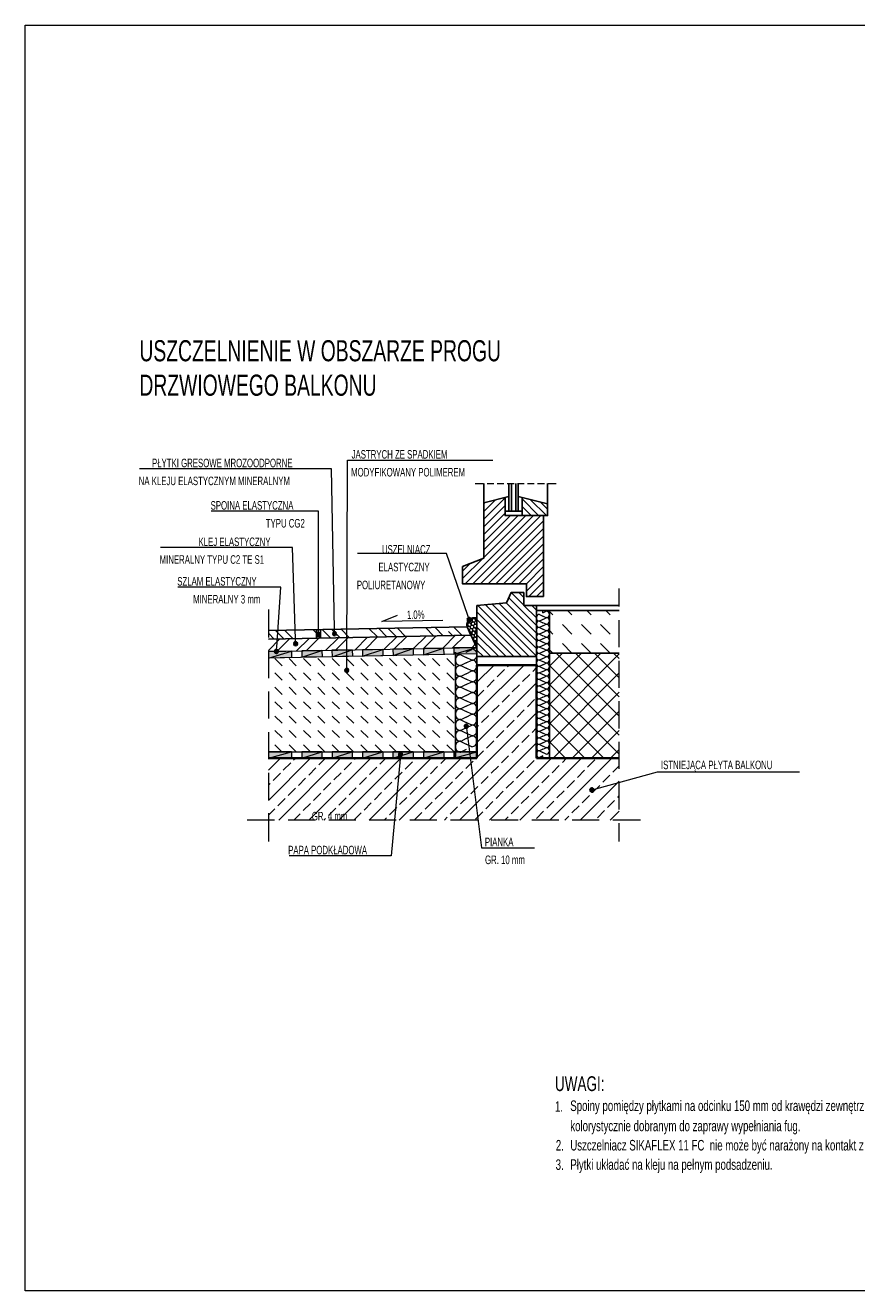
# Model space of a CAD drawing. Header units: millimetres. Extents: x 6874 to 479855, y -393105 to -20937.
# Tile 34 of 42: x 437855 to 457377, y -259076 to -229376. Entities that reach past the tile are written whole.
import ezdxf

# ---------------------------------------------------------------- set-up
doc = ezdxf.new("R2010")
doc.units = ezdxf.units.MM
doc.header["$MEASUREMENT"] = 0
for name, color, linetype, lineweight in [('Nowe_2D - Ogólne_Nr_pióra__75', 6, 'Continuous', 20), ('Nowe_Rysunki i obrazki_Nr_pióra__1', 7, 'Continuous', 13), ('Nowe_Rysunki i obrazki_Nr_pióra__141', 7, 'Continuous', 20), ('Nowe_Rysunki i obrazki_Nr_pióra__41', 7, 'Continuous', 25), ('Nowe_Rysunki i obrazki_Nr_pióra__7', 7, 'Continuous', 35)]:
    doc.layers.add(name, color=color, linetype=linetype, lineweight=lineweight)
doc.styles.add('STYL_AUTOMATYCZNY_2', font='txt', dxfattribs={"width": 0.799805})

msp = doc.modelspace()

# ---------------------------------------------------------------- hatches: boundary and pattern name
at = {"layer": 'Nowe_Rysunki i obrazki_Nr_pióra__1', "linetype": 'Continuous', "lineweight": 0, "true_color": 0x000000}
for points in [[(448244, -243291), (448231, -243316), (448278, -243325)], [(448278, -243325), (448231, -243316), (448231, -243342)], [(448231, -243342), (448248, -243363), (448278, -243325)], [(448265, -243278), (448244, -243291), (448278, -243325)], [(448248, -243363), (448269, -243376), (448278, -243325)], [(448278, -243325), (448290, -243278), (448265, -243278)], [(448278, -243325), (448269, -243376), (448295, -243371)], [(448312, -243287), (448290, -243278), (448278, -243325)], [(448328, -243308), (448312, -243287), (448278, -243325)], [(448278, -243325), (448328, -243333), (448328, -243308)], [(448316, -243359), (448328, -243333), (448278, -243325)], [(448295, -243371), (448316, -243359), (448278, -243325)], [(444743, -243680), (444696, -243655), (444692, -243680)], [(444692, -243680), (444696, -243706), (444743, -243680)], [(444717, -243634), (444696, -243655), (444743, -243680)], [(444696, -243706), (444717, -243723), (444743, -243680)], [(444743, -243630), (444717, -243634), (444743, -243680)], [(444743, -243680), (444717, -243723), (444743, -243727)], [(444743, -243680), (444768, -243634), (444743, -243630)], [(444785, -243655), (444768, -243634), (444743, -243680)], [(444789, -243680), (444785, -243655), (444743, -243680)], [(444743, -243727), (444768, -243723), (444743, -243680)], [(444743, -243680), (444785, -243706), (444789, -243680)], [(444768, -243723), (444785, -243706), (444743, -243680)], [(445115, -243655), (445073, -243630), (445065, -243655)], [(445065, -243655), (445073, -243680), (445115, -243655)], [(445090, -243609), (445073, -243630), (445115, -243655)], [(445073, -243680), (445090, -243697), (445115, -243655)], [(445115, -243604), (445090, -243609), (445115, -243655)], [(445115, -243655), (445090, -243697), (445115, -243702)], [(445115, -243655), (445141, -243609), (445115, -243604)], [(445158, -243625), (445141, -243609), (445115, -243655)], [(445166, -243651), (445158, -243625), (445115, -243655)], [(445115, -243655), (445158, -243676), (445166, -243651)], [(445115, -243702), (445141, -243697), (445115, -243655)], [(445141, -243697), (445158, -243676), (445115, -243655)], [(443562, -244074), (443566, -244227), (444104, -244066)], [(443566, -244227), (444108, -244214), (444104, -244066)], [(443752, -244070), (443710, -244045), (443701, -244070)], [(443701, -244070), (443706, -244095), (443752, -244070)], [(443706, -244095), (443723, -244112), (443752, -244070)], [(443731, -244028), (443710, -244045), (443752, -244070)], [(443752, -244070), (443723, -244112), (443748, -244121)], [(443756, -244023), (443731, -244028), (443752, -244070)], [(443748, -244121), (443773, -244117), (443752, -244070)], [(443752, -244070), (443782, -244032), (443756, -244023)], [(443799, -244049), (443782, -244032), (443752, -244070)], [(443803, -244074), (443799, -244049), (443752, -244070)], [(443752, -244070), (443795, -244100), (443803, -244074)], [(443773, -244117), (443795, -244100), (443752, -244070)], [(444205, -243888), (444159, -243863), (444154, -243888)], [(444154, -243888), (444163, -243913), (444205, -243888)], [(444180, -243846), (444159, -243863), (444205, -243888)], [(444163, -243913), (444180, -243930), (444205, -243888)], [(444201, -243837), (444180, -243846), (444205, -243888)], [(444205, -243888), (444180, -243930), (444205, -243939)], [(444205, -243888), (444226, -243846), (444201, -243837)], [(444248, -243863), (444226, -243846), (444205, -243888)], [(444256, -243888), (444248, -243863), (444205, -243888)], [(444205, -243939), (444231, -243930), (444205, -243888)], [(444205, -243888), (444248, -243913), (444256, -243888)], [(444231, -243930), (444248, -243913), (444205, -243888)], [(444345, -244061), (444345, -244210), (444819, -244049)], [(444345, -244210), (444823, -244201), (444819, -244049)], [(445056, -244045), (445060, -244197), (445534, -244036)], [(445060, -244197), (445539, -244184), (445534, -244036)], [(445772, -244032), (445776, -244180), (446250, -244023)], [(445776, -244180), (446250, -244172), (446250, -244023)], [(446487, -244015), (446491, -244167), (446961, -244006)], [(446491, -244167), (446965, -244159), (446961, -244006)], [(447202, -244002), (447202, -244150), (447677, -243994)], [(447202, -244150), (447681, -244142), (447677, -243994)], [(447914, -243985), (447918, -244138), (448460, -243977)], [(447918, -244138), (448460, -244125), (448460, -243977)], [(445403, -244519), (445361, -244493), (445352, -244514)], [(445352, -244514), (445357, -244540), (445403, -244519)], [(445357, -244540), (445378, -244561), (445403, -244519)], [(445378, -244472), (445361, -244493), (445403, -244519)], [(445403, -244468), (445378, -244472), (445403, -244519)], [(445403, -244519), (445378, -244561), (445403, -244565)], [(445403, -244519), (445429, -244472), (445403, -244468)], [(445446, -244493), (445429, -244472), (445403, -244519)], [(445454, -244519), (445446, -244493), (445403, -244519)], [(445403, -244519), (445446, -244540), (445454, -244519)], [(445403, -244565), (445429, -244561), (445403, -244519)], [(445429, -244561), (445446, -244540), (445403, -244519)], [(448210, -245831), (448163, -245810), (448159, -245835)], [(448159, -245835), (448172, -245861), (448210, -245831)], [(448180, -245789), (448163, -245810), (448210, -245831)], [(448172, -245861), (448189, -245873), (448210, -245831)], [(448206, -245780), (448180, -245789), (448210, -245831)], [(448210, -245831), (448189, -245873), (448214, -245878)], [(448210, -245831), (448231, -245784), (448206, -245780)], [(448248, -245797), (448231, -245784), (448210, -245831)], [(448261, -245823), (448248, -245797), (448210, -245831)], [(448210, -245831), (448257, -245848), (448261, -245823)], [(448214, -245878), (448240, -245869), (448210, -245831)], [(448240, -245869), (448257, -245848), (448210, -245831)], [(443562, -246428), (443562, -246576), (444108, -246428)], [(443562, -246576), (444108, -246576), (444108, -246428)], [(444345, -246428), (444345, -246576), (444819, -246428)], [(444345, -246576), (444819, -246576), (444819, -246428)], [(445060, -246428), (445060, -246576), (445534, -246428)], [(445060, -246576), (445534, -246576), (445534, -246428)], [(445772, -246428), (445772, -246576), (446250, -246428)], [(445772, -246576), (446250, -246576), (446250, -246428)], [(446487, -246428), (446487, -246576), (446965, -246428)], [(446487, -246576), (446965, -246576), (446965, -246428)], [(446665, -246491), (446627, -246462), (446618, -246487)], [(446618, -246487), (446622, -246513), (446665, -246491)], [(446622, -246513), (446635, -246534), (446665, -246491)], [(446644, -246445), (446627, -246462), (446665, -246491)], [(446665, -246491), (446635, -246534), (446661, -246542)], [(446669, -246441), (446644, -246445), (446665, -246491)], [(446661, -246542), (446686, -246538), (446665, -246491)], [(446665, -246491), (446694, -246449), (446669, -246441)], [(446711, -246470), (446694, -246449), (446665, -246491)], [(446716, -246496), (446711, -246470), (446665, -246491)], [(446665, -246491), (446707, -246521), (446716, -246496)], [(446686, -246538), (446707, -246521), (446665, -246491)], [(447202, -246428), (447202, -246576), (447681, -246428)], [(447202, -246576), (447681, -246576), (447681, -246428)], [(447918, -246428), (447918, -246576), (448460, -246428)], [(447918, -246576), (448460, -246576), (448460, -246428)], [(451122, -247287), (451110, -247313), (451161, -247325)], [(451161, -247325), (451110, -247313), (451110, -247338)], [(451110, -247338), (451122, -247359), (451161, -247325)], [(451148, -247275), (451122, -247287), (451161, -247325)], [(451122, -247359), (451148, -247372), (451161, -247325)], [(451161, -247325), (451173, -247275), (451148, -247275)], [(451161, -247325), (451148, -247372), (451173, -247372)], [(451194, -247287), (451173, -247275), (451161, -247325)], [(451207, -247308), (451194, -247287), (451161, -247325)], [(451161, -247325), (451207, -247338), (451207, -247308)], [(451173, -247372), (451194, -247359), (451161, -247325)], [(451194, -247359), (451207, -247338), (451161, -247325)]]:
    msp.add_hatch(color=18, dxfattribs=at).paths.add_polyline_path(points)

# ---------------------------------------------------------------- linework, layer by layer
at = {"layer": 'Nowe_2D - Ogólne_Nr_pióra__75', "color": 6, "linetype": 'Continuous', "lineweight": 20}
msp.add_lwpolyline([(437855, -229376), (479855, -229376), (479855, -259076), (437855, -259076)], close=True, dxfattribs=at)
at = {"layer": 'Nowe_Rysunki i obrazki_Nr_pióra__1', "color": 7, "linetype": 'Continuous', "lineweight": 13}
for points in [[(448422, -240129), (448616, -240129)], [(448697, -240129), (448853, -240129)], [(448934, -240129), (449090, -240129)], [(449171, -240129), (449332, -240129)], [(449412, -240129), (449569, -240129)], [(449649, -240129), (449806, -240129)], [(449886, -240129), (450047, -240129)], [(450123, -240129), (450322, -240129)], [(448621, -240967), (449120, -240467)], [(448621, -240789), (448896, -240514)], [(449908, -240882), (449522, -240493)], [(450090, -240882), (449713, -240505)], [(450119, -240734), (449950, -240565)], [(448621, -240607), (448654, -240573)], [(448621, -241149), (449120, -240645)], [(448621, -241327), (449120, -240827)], [(449730, -240882), (449522, -240671)], [(449548, -240882), (449522, -240853)], [(448185, -242482), (449785, -240882)], [(448362, -242482), (449963, -240882)], [(448544, -242482), (450022, -241005)], [(448621, -241505), (449247, -240882)], [(448621, -241687), (449425, -240882)], [(448621, -241864), (449607, -240882)], [(448722, -242482), (450022, -241183)], [(448904, -242482), (450022, -241365)], [(449082, -242482), (450022, -241543)], [(449264, -242482), (450022, -241725)], [(448121, -242364), (448595, -241890)], [(448121, -242186), (448295, -242013)], [(449442, -242482), (450022, -241902)], [(449620, -242482), (450022, -242080)], [(449620, -242660), (450022, -242262)], [(449679, -242783), (450022, -242440)], [(449861, -242783), (450022, -242622)], [(451800, -243020), (451800, -242593)], [(449861, -243824), (448980, -242944)], [(449861, -243647), (449146, -242931)], [(449861, -243465), (449209, -242813)], [(449560, -242986), (449264, -242690)], [(449560, -242804), (449446, -242690)], [(443562, -243084), (443562, -243744)], [(449510, -244193), (448460, -243143)], [(449687, -244193), (448485, -242990)], [(449861, -244184), (448650, -242974)], [(449861, -244002), (448815, -242961)], [(449861, -243287), (449565, -242990)], [(449861, -243105), (449747, -242990)], [(449933, -243206), (450009, -243244)], [(450009, -243168), (450009, -243113)], [(450009, -243168), (450085, -243130)], [(450242, -243215), (450162, -243134)], [(450691, -243215), (450589, -243113)], [(451139, -243215), (451038, -243113)], [(451588, -243215), (451487, -243113)], [(446343, -243727), (446153, -243537)], [(446563, -243723), (446373, -243532)], [(446783, -243719), (446593, -243528)], [(447444, -243706), (447257, -243515)], [(447664, -243702), (447478, -243511)], [(448104, -243693), (447918, -243503)], [(449328, -244193), (448460, -243321)], [(449150, -244193), (448460, -243503)], [(450009, -243321), (449933, -243359)], [(449933, -243359), (450009, -243397)], [(450009, -243473), (449933, -243511)], [(449933, -243511), (450009, -243549)], [(450085, -243283), (450009, -243244)], [(450009, -243321), (450085, -243283)], [(450085, -243435), (450009, -243397)], [(450009, -243473), (450085, -243435)], [(450691, -243664), (450466, -243439)], [(451139, -243664), (450915, -243439)], [(451588, -243664), (451364, -243439)], [(451800, -243973), (451800, -243338)], [(443701, -243782), (443562, -243642)], [(443562, -244049), (443833, -243778)], [(443922, -243778), (443727, -243583)], [(443765, -244070), (444061, -243774)], [(444142, -243774), (443947, -243579)], [(444222, -244061), (444518, -243765)], [(444451, -244057), (444751, -243761)], [(444692, -243647), (444612, -243566)], [(444802, -243757), (444789, -243748)], [(445022, -243752), (444832, -243562)], [(444908, -244049), (445209, -243752)], [(445242, -243748), (445052, -243558)], [(445141, -244045), (445437, -243744)], [(445463, -243744), (445272, -243553)], [(445598, -244036), (445894, -243736)], [(445827, -244032), (446123, -243731)], [(446123, -243731), (445932, -243541)], [(446284, -244019), (446584, -243723)], [(446512, -244015), (446813, -243719)], [(446974, -244006), (447270, -243710)], [(447202, -244002), (447499, -243702)], [(447660, -243994), (447960, -243693)], [(447884, -243697), (447791, -243604)], [(447888, -243990), (448189, -243689)], [(448972, -244193), (448460, -243680)], [(450009, -243625), (449933, -243664)], [(449933, -243664), (450009, -243702)], [(450009, -243778), (449933, -243816)], [(449933, -243816), (450009, -243854)], [(450085, -243587), (450009, -243549)], [(450009, -243625), (450085, -243587)], [(450085, -243740), (450009, -243702)], [(450009, -243778), (450085, -243740)], [(450242, -243664), (450162, -243583)], [(443562, -244061), (443562, -244696)], [(448210, -244087), (448337, -244023)], [(448210, -244087), (448210, -244083)], [(448350, -243977), (448422, -243905)], [(448790, -244193), (448460, -243863)], [(448460, -243977), (448460, -244125)], [(448612, -244193), (448460, -244040)], [(450009, -243930), (449933, -243968)], [(449933, -243968), (450009, -244006)], [(450009, -244083), (449933, -244121)], [(449933, -244121), (450009, -244159)], [(450085, -243892), (450009, -243854)], [(450009, -243930), (450085, -243892)], [(450085, -244045), (450009, -244006)], [(450009, -244083), (450085, -244045)], [(450242, -244112), (450162, -244032)], [(450162, -244417), (450466, -244112)], [(450162, -244866), (450919, -244112)], [(450162, -245319), (451368, -244112)], [(450162, -245768), (451800, -244129)], [(451800, -245590), (450322, -244112)], [(450691, -244112), (450466, -243888)], [(451800, -245141), (450771, -244112)], [(451139, -244112), (450915, -243888)], [(451800, -244688), (451220, -244112)], [(451588, -244112), (451364, -243888)], [(451800, -244239), (451669, -244112)], [(443883, -244409), (443714, -244239)], [(444218, -244409), (444049, -244239)], [(444557, -244409), (444387, -244239)], [(444891, -244409), (444726, -244239)], [(445230, -244409), (445060, -244239)], [(445568, -244409), (445399, -244239)], [(445903, -244409), (445733, -244239)], [(446241, -244409), (446072, -244239)], [(446576, -244409), (446407, -244239)], [(446915, -244409), (446745, -244239)], [(447249, -244409), (447084, -244239)], [(447588, -244409), (447418, -244239)], [(447926, -244409), (447757, -244239)], [(448083, -244150), (448210, -244214)], [(448210, -244341), (448083, -244404)], [(448083, -244404), (448210, -244468)], [(448337, -244277), (448210, -244214)], [(448210, -244341), (448337, -244277)], [(448460, -244794), (448862, -244392)], [(448460, -245501), (449569, -244392)], [(448460, -244438), (448506, -244392)], [(449179, -244430), (449213, -244392)], [(450009, -244235), (449933, -244273)], [(449933, -244273), (450009, -244311)], [(450009, -244387), (449933, -244426)], [(449933, -244426), (450009, -244464)], [(450085, -244197), (450009, -244159)], [(450009, -244235), (450085, -244197)], [(450085, -244349), (450009, -244311)], [(450009, -244387), (450085, -244349)], [(451800, -246038), (450162, -244400)], [(451800, -244925), (451800, -244290)], [(443883, -244747), (443714, -244578)], [(444218, -244747), (444049, -244578)], [(444557, -244747), (444387, -244578)], [(444891, -244747), (444726, -244578)], [(445230, -244747), (445060, -244578)], [(445568, -244747), (445399, -244578)], [(445903, -244747), (445733, -244578)], [(446241, -244747), (446072, -244578)], [(446576, -244747), (446407, -244578)], [(446915, -244747), (446745, -244578)], [(447249, -244747), (447084, -244578)], [(447588, -244747), (447418, -244578)], [(447926, -244747), (447757, -244578)], [(448210, -244595), (448083, -244658)], [(448083, -244658), (448210, -244722)], [(448337, -244531), (448210, -244468)], [(448210, -244595), (448337, -244531)], [(448337, -244785), (448210, -244722)], [(448938, -244667), (449107, -244498)], [(449531, -244781), (449700, -244612)], [(449772, -244540), (449861, -244451)], [(450009, -244540), (449933, -244578)], [(449933, -244578), (450009, -244616)], [(450009, -244692), (449933, -244730)], [(450085, -244502), (450009, -244464)], [(450009, -244540), (450085, -244502)], [(450085, -244654), (450009, -244616)], [(450009, -244692), (450085, -244654)], [(450162, -246216), (451800, -244578)], [(443562, -245014), (443562, -245649)], [(443883, -245082), (443714, -244912)], [(444218, -245082), (444049, -244912)], [(444557, -245082), (444387, -244912)], [(444891, -245082), (444726, -244912)], [(445230, -245082), (445060, -244912)], [(445568, -245082), (445399, -244912)], [(445903, -245082), (445733, -244912)], [(446241, -245082), (446072, -244912)], [(446576, -245082), (446407, -244912)], [(446915, -245082), (446745, -244912)], [(447249, -245082), (447084, -244912)], [(447588, -245082), (447418, -244912)], [(447926, -245082), (447757, -244912)], [(448210, -244849), (448083, -244912)], [(448083, -244912), (448210, -244976)], [(448210, -244849), (448337, -244785)], [(448337, -245039), (448210, -244976)], [(448460, -246208), (449861, -244807)], [(448460, -245145), (448625, -244980)], [(448697, -244908), (448866, -244739)], [(449289, -245022), (449459, -244853)], [(449933, -244730), (450009, -244768)], [(450009, -244845), (449933, -244883)], [(449933, -244883), (450009, -244921)], [(450009, -244997), (449933, -245035)], [(450085, -244807), (450009, -244768)], [(450009, -244845), (450085, -244807)], [(450085, -244959), (450009, -244921)], [(450009, -244997), (450085, -244959)], [(451800, -246487), (450162, -244849)], [(443883, -245420), (443714, -245251)], [(444218, -245420), (444049, -245251)], [(444557, -245420), (444387, -245251)], [(444891, -245420), (444726, -245251)], [(445230, -245420), (445060, -245251)], [(445568, -245420), (445399, -245251)], [(445903, -245420), (445733, -245251)], [(446241, -245420), (446072, -245251)], [(446576, -245420), (446407, -245251)], [(446915, -245420), (446745, -245251)], [(447249, -245420), (447084, -245251)], [(447588, -245420), (447418, -245251)], [(447926, -245420), (447757, -245251)], [(448210, -245103), (448083, -245166)], [(448083, -245166), (448210, -245230)], [(448210, -245103), (448337, -245039)], [(448337, -245293), (448210, -245230)], [(448210, -245357), (448337, -245293)], [(449052, -245264), (449222, -245094)], [(449645, -245374), (449814, -245204)], [(449933, -245035), (450009, -245073)], [(450009, -245149), (449933, -245188)], [(449933, -245188), (450009, -245226)], [(450009, -245302), (449933, -245340)], [(450085, -245111), (450009, -245073)], [(450009, -245149), (450085, -245111)], [(450085, -245264), (450009, -245226)], [(450009, -245302), (450085, -245264)], [(451440, -246576), (450162, -245298)], [(450250, -246576), (451800, -245027)], [(451800, -245878), (451800, -245243)], [(443883, -245755), (443714, -245590)], [(444218, -245755), (444049, -245590)], [(444557, -245755), (444387, -245590)], [(444891, -245755), (444726, -245590)], [(445230, -245755), (445060, -245590)], [(445568, -245755), (445399, -245590)], [(445903, -245755), (445733, -245590)], [(446241, -245755), (446072, -245590)], [(446576, -245755), (446407, -245590)], [(446915, -245755), (446745, -245590)], [(447249, -245755), (447084, -245590)], [(447342, -248032), (449861, -245514)], [(447588, -245755), (447418, -245590)], [(447926, -245755), (447757, -245590)], [(448210, -245357), (448083, -245420)], [(448083, -245420), (448210, -245484)], [(448210, -245611), (448083, -245674)], [(448337, -245547), (448210, -245484)], [(448210, -245611), (448337, -245547)], [(448570, -245742), (448739, -245573)], [(448811, -245501), (448980, -245331)], [(449404, -245615), (449573, -245446)], [(449933, -245340), (450009, -245378)], [(450009, -245454), (449933, -245492)], [(449933, -245492), (450009, -245530)], [(450009, -245607), (449933, -245645)], [(450085, -245416), (450009, -245378)], [(450009, -245454), (450085, -245416)], [(450085, -245569), (450009, -245530)], [(450009, -245607), (450085, -245569)], [(450699, -246576), (451800, -245475)], [(448083, -245674), (448210, -245738)], [(448210, -245865), (448083, -245928)], [(448337, -245801), (448210, -245738)], [(448210, -245865), (448337, -245801)], [(448460, -245852), (448498, -245814)], [(449162, -245856), (449332, -245687)], [(449759, -245971), (449861, -245865)], [(449933, -245645), (450009, -245683)], [(450009, -245759), (449933, -245797)], [(449933, -245797), (450009, -245835)], [(450009, -245911), (449933, -245950)], [(450085, -245721), (450009, -245683)], [(450009, -245759), (450085, -245721)], [(450085, -245873), (450009, -245835)], [(450009, -245911), (450085, -245873)], [(450991, -246576), (450162, -245746)], [(443562, -245966), (443562, -246601)], [(443883, -246093), (443714, -245924)], [(444218, -246093), (444049, -245924)], [(444557, -246093), (444387, -245924)], [(444891, -246093), (444726, -245924)], [(445230, -246093), (445060, -245924)], [(445568, -246093), (445399, -245924)], [(445903, -246093), (445733, -245924)], [(446241, -246093), (446072, -245924)], [(446576, -246093), (446407, -245924)], [(446915, -246093), (446745, -245924)], [(447249, -246093), (447084, -245924)], [(447588, -246093), (447418, -245924)], [(447926, -246093), (447757, -245924)], [(448083, -245928), (448210, -245992)], [(448210, -246119), (448083, -246182)], [(448083, -246182), (448210, -246246)], [(448337, -246055), (448210, -245992)], [(448210, -246119), (448337, -246055)], [(448684, -246339), (448853, -246170)], [(448921, -246098), (449095, -245928)], [(449518, -246212), (449687, -246038)], [(449933, -245950), (450009, -245988)], [(450009, -246064), (449933, -246102)], [(449933, -246102), (450009, -246140)], [(450085, -246026), (450009, -245988)], [(450009, -246064), (450085, -246026)], [(450085, -246178), (450009, -246140)], [(450009, -246216), (450085, -246178)], [(450543, -246576), (450162, -246195)], [(451148, -246576), (451800, -245924)], [(451800, -246830), (451800, -246195)], [(443879, -246428), (443714, -246263)], [(444214, -246428), (444049, -246263)], [(444552, -246428), (444387, -246263)], [(444887, -246428), (444726, -246263)], [(445225, -246428), (445060, -246263)], [(445564, -246428), (445399, -246263)], [(445899, -246428), (445733, -246263)], [(446237, -246428), (446072, -246263)], [(446572, -246428), (446407, -246263)], [(446910, -246428), (446745, -246263)], [(447249, -246428), (447084, -246263)], [(447583, -246428), (447418, -246263)], [(447922, -246428), (447757, -246263)], [(448049, -248032), (449861, -246220)], [(448210, -246377), (448210, -246373), (448083, -246436)], [(448337, -246309), (448210, -246246)], [(448460, -246559), (448612, -246407)], [(448460, -246428), (448460, -246576)], [(449277, -246449), (449446, -246280)], [(450009, -246216), (449933, -246254)], [(449933, -246254), (450009, -246292)], [(450009, -246369), (449933, -246407)], [(449933, -246407), (450009, -246445)], [(450085, -246331), (450009, -246292)], [(450009, -246369), (450085, -246331)], [(450085, -246483), (450009, -246445)], [(451597, -246576), (451800, -246373)], [(443562, -246860), (443845, -246576)], [(443562, -247567), (444552, -246576)], [(443807, -248032), (445259, -246576)], [(443913, -246860), (444087, -246690)], [(444154, -246618), (444201, -246576)], [(444510, -246974), (444679, -246805)], [(444514, -248032), (445966, -246576)], [(444751, -246733), (444908, -246576)], [(445221, -248032), (446677, -246576)], [(445344, -246847), (445513, -246678)], [(445585, -246606), (445615, -246576)], [(445928, -248032), (447384, -246576)], [(445937, -246961), (446106, -246792)], [(446178, -246720), (446322, -246576)], [(446635, -248032), (448091, -246576)], [(446771, -246834), (446944, -246661)], [(447012, -246593), (447029, -246576)], [(447368, -246944), (447537, -246775)], [(447609, -246703), (447736, -246576)], [(448201, -246817), (448371, -246648)], [(448756, -248032), (450212, -246576)], [(448794, -246932), (448963, -246762)], [(449035, -246690), (449205, -246521)], [(449467, -248032), (450919, -246576)], [(449632, -246805), (449802, -246635)], [(450009, -246576), (450009, -246521), (449933, -246559)], [(450174, -248032), (451626, -246576)], [(450225, -246919), (450394, -246750)], [(450466, -246678), (450564, -246576)], [(451059, -246792), (451228, -246618)], [(451652, -246902), (451800, -246758)], [(443562, -246919), (443562, -247554)], [(443676, -247101), (443845, -246932)], [(444269, -247215), (444438, -247046)], [(445103, -247088), (445272, -246919)], [(445700, -247198), (445869, -247029)], [(446534, -247071), (446703, -246902)], [(447126, -247186), (447296, -247016)], [(447960, -247059), (448130, -246889)], [(448557, -247173), (448726, -247004)], [(449391, -247046), (449560, -246877)], [(449984, -247156), (450153, -246987)], [(450576, -247270), (450750, -247101)], [(450818, -247029), (450987, -246860)], [(451415, -247143), (451584, -246974)], [(443562, -247211), (443604, -247173)], [(444027, -247457), (444197, -247283)], [(444624, -247567), (444794, -247397)], [(444861, -247325), (445031, -247156)], [(445458, -247440), (445628, -247270)], [(446051, -247554), (446220, -247385)], [(446292, -247313), (446462, -247143)], [(446885, -247427), (447054, -247258)], [(447482, -247541), (447651, -247372)], [(447719, -247300), (447888, -247131)], [(448316, -247414), (448485, -247241)], [(448908, -247524), (449078, -247355)], [(449150, -247283), (449319, -247114)], [(449742, -247397), (449912, -247228)], [(450339, -247512), (450509, -247342)], [(450881, -248032), (451800, -247114)], [(451173, -247385), (451343, -247215)], [(451800, -247783), (451800, -247148)], [(443786, -247694), (443955, -247524)], [(444383, -247808), (444552, -247639)], [(445217, -247681), (445386, -247512)], [(445810, -247795), (445979, -247626)], [(446644, -247668), (446817, -247499)], [(447241, -247778), (447410, -247609)], [(448074, -247651), (448244, -247482)], [(448667, -247766), (448836, -247596)], [(449501, -247639), (449675, -247469)], [(450098, -247753), (450267, -247584)], [(450691, -247863), (450860, -247694)], [(450932, -247626), (451101, -247457)], [(451525, -247736), (451694, -247567)], [(451766, -247499), (451800, -247465)], [(443562, -247918), (443718, -247766)], [(443562, -247871), (443562, -248532)], [(444159, -248032), (444311, -247880)], [(444866, -248032), (444904, -247994)], [(444976, -247922), (445145, -247753)], [(445573, -248032), (445742, -247863)], [(446284, -248032), (446335, -247977)], [(446407, -247905), (446576, -247736)], [(446999, -248020), (447169, -247850)], [(447698, -248032), (447761, -247965)], [(447833, -247893), (448003, -247723)], [(448426, -248007), (448599, -247838)], [(449112, -248032), (449192, -247952)], [(449264, -247880), (449433, -247711)], [(449857, -247994), (450026, -247821)], [(450526, -248032), (450619, -247935)], [(451288, -247977), (451457, -247808)], [(451588, -248032), (451800, -247821)], [(443710, -248032), (443062, -248032)], [(444662, -248032), (444027, -248032)], [(445615, -248032), (444980, -248032)], [(446567, -248032), (445932, -248032)], [(447520, -248032), (446885, -248032)], [(448477, -248032), (447842, -248032)], [(449429, -248032), (448794, -248032)], [(450382, -248032), (449747, -248032)], [(451334, -248032), (450699, -248032)], [(452299, -248032), (451652, -248032)], [(451800, -248532), (451800, -248100)]]:
    msp.add_lwpolyline(points, dxfattribs=at)
for points in [[(449931, -243202, 0.414214), (449852, -243280, 0.414214), (449931, -243359)], [(450083, -243283, 0.414214), (450162, -243204, 0.414214), (450083, -243126)], [(449931, -243355, 0.414214), (449852, -243433, 0.414214), (449931, -243511)], [(449931, -243507, 0.414214), (449852, -243585, 0.414214), (449931, -243664)], [(450083, -243435, 0.414214), (450162, -243357, 0.414214), (450083, -243278)], [(450083, -243587, 0.414214), (450162, -243509, 0.414214), (450083, -243431)], [(449931, -243659, 0.414214), (449852, -243738, 0.414214), (449931, -243816)], [(449931, -243812, 0.414214), (449852, -243890, 0.414214), (449931, -243968)], [(450083, -243740, 0.414214), (450162, -243661, 0.414214), (450083, -243583)], [(450083, -243892, 0.414214), (450162, -243814, 0.414214), (450083, -243736)], [(448335, -244277, 0.414214), (448464, -244148, 0.414214), (448335, -244019)], [(449931, -243964, 0.414214), (449852, -244042, 0.414214), (449931, -244121)], [(449931, -244117, 0.414214), (449852, -244195, 0.414214), (449931, -244273)], [(450083, -244045, 0.414214), (450162, -243966, 0.414214), (450083, -243888)], [(450083, -244197, 0.414214), (450162, -244119, 0.414214), (450083, -244040)], [(448081, -244146, 0.414214), (447952, -244275, 0.414214), (448081, -244404)], [(448081, -244400, 0.414214), (447952, -244529, 0.414214), (448081, -244658)], [(448335, -244531, 0.414214), (448464, -244402, 0.414214), (448335, -244273)], [(449931, -244269, 0.414214), (449852, -244347, 0.414214), (449931, -244426)], [(449931, -244421, 0.414214), (449852, -244500, 0.414214), (449931, -244578)], [(450083, -244349, 0.414214), (450162, -244271, 0.414214), (450083, -244193)], [(450083, -244502, 0.414214), (450162, -244423, 0.414214), (450083, -244345)], [(448081, -244654, 0.414214), (447952, -244783, 0.414214), (448081, -244912)], [(448335, -244785, 0.414214), (448464, -244656, 0.414214), (448335, -244527)], [(449931, -244574, 0.414214), (449852, -244652, 0.414214), (449931, -244730)], [(449931, -244726, 0.414214), (449852, -244804, 0.414214), (449931, -244883)], [(450083, -244654, 0.414214), (450162, -244576, 0.414214), (450083, -244498)], [(450083, -244807, 0.414214), (450162, -244728, 0.414214), (450083, -244650)], [(448081, -244908, 0.414214), (447952, -245037, 0.414214), (448081, -245166)], [(448335, -245039, 0.414214), (448464, -244910, 0.414214), (448335, -244781)], [(449931, -244879, 0.414214), (449852, -244957, 0.414214), (449931, -245035)], [(450083, -244959, 0.414214), (450162, -244881, 0.414214), (450083, -244802)], [(450083, -245111, 0.414214), (450162, -245033, 0.414214), (450083, -244955)], [(448081, -245162, 0.414214), (447952, -245291, 0.414214), (448081, -245420)], [(448335, -245293, 0.414214), (448464, -245164, 0.414214), (448335, -245035)], [(448335, -245547, 0.414214), (448464, -245418, 0.414214), (448335, -245289)], [(449931, -245031, 0.414214), (449852, -245109, 0.414214), (449931, -245188)], [(449931, -245183, 0.414214), (449852, -245262, 0.414214), (449931, -245340)], [(450083, -245264, 0.414214), (450162, -245185, 0.414214), (450083, -245107)], [(450083, -245416, 0.414214), (450162, -245338, 0.414214), (450083, -245260)], [(448081, -245416, 0.414214), (447952, -245545, 0.414214), (448081, -245674)], [(448335, -245801, 0.414214), (448464, -245672, 0.414214), (448335, -245543)], [(449931, -245336, 0.414214), (449852, -245414, 0.414214), (449931, -245492)], [(449931, -245488, 0.414214), (449852, -245566, 0.414214), (449931, -245645)], [(450083, -245569, 0.414214), (450162, -245490, 0.414214), (450083, -245412)], [(450083, -245721, 0.414214), (450162, -245643, 0.414214), (450083, -245564)], [(448081, -245670, 0.414214), (447952, -245799, 0.414214), (448081, -245928)], [(448335, -246055, 0.414214), (448464, -245926, 0.414214), (448335, -245797)], [(449931, -245641, 0.414214), (449852, -245719, 0.414214), (449931, -245797)], [(449931, -245793, 0.414214), (449852, -245871, 0.414214), (449931, -245950)], [(450083, -245873, 0.414214), (450162, -245795, 0.414214), (450083, -245717)], [(450083, -246026, 0.414214), (450162, -245947, 0.414214), (450083, -245869)], [(448081, -245924, 0.414214), (447952, -246053, 0.414214), (448081, -246182)], [(448081, -246178, 0.414214), (447952, -246307, 0.414214), (448081, -246436)], [(448335, -246309, 0.414214), (448464, -246180, 0.414214), (448335, -246051)], [(449931, -245945, 0.414214), (449852, -246024, 0.414214), (449931, -246102)], [(449931, -246098, 0.414214), (449852, -246176, 0.414214), (449931, -246254)], [(450083, -246178, 0.414214), (450162, -246100, 0.414214), (450083, -246022)], [(450083, -246331, 0.414214), (450162, -246252, 0.414214), (450083, -246174)], [(449931, -246250, 0.414214), (449852, -246328, 0.414214), (449931, -246407)], [(449931, -246403, 0.414214), (449852, -246481, 0.414214), (449931, -246559)], [(450083, -246483, 0.414214), (450162, -246405, 0.414214), (450083, -246326)]]:
    msp.add_lwpolyline(points, format="xyb", dxfattribs=at)
for points in [[(448244, -243291), (448278, -243325), (448231, -243316)], [(448278, -243325), (448231, -243316), (448231, -243342)], [(448231, -243342), (448248, -243363), (448278, -243325)], [(448265, -243278), (448244, -243291), (448278, -243325)], [(448248, -243363), (448278, -243325), (448269, -243376)], [(448278, -243325), (448290, -243278), (448265, -243278)], [(448278, -243325), (448269, -243376), (448295, -243371)], [(448312, -243287), (448278, -243325), (448290, -243278)], [(448328, -243308), (448312, -243287), (448278, -243325)], [(448278, -243325), (448328, -243333), (448328, -243308)], [(448295, -243371), (448316, -243359), (448278, -243325)], [(448316, -243359), (448278, -243325), (448328, -243333)], [(444743, -243680), (444696, -243655), (444692, -243680)], [(444692, -243680), (444696, -243706), (444743, -243680)], [(444717, -243634), (444743, -243680), (444696, -243655)], [(444696, -243706), (444743, -243680), (444717, -243723)], [(444743, -243630), (444717, -243634), (444743, -243680)], [(444743, -243680), (444717, -243723), (444743, -243727)], [(444743, -243680), (444768, -243634), (444743, -243630)], [(444785, -243655), (444743, -243680), (444768, -243634)], [(444789, -243680), (444785, -243655), (444743, -243680)], [(444743, -243727), (444768, -243723), (444743, -243680)], [(444768, -243723), (444743, -243680), (444785, -243706)], [(444743, -243680), (444785, -243706), (444789, -243680)], [(445115, -243655), (445073, -243630), (445065, -243655)], [(445065, -243655), (445073, -243680), (445115, -243655)], [(445090, -243609), (445115, -243655), (445073, -243630)], [(445073, -243680), (445115, -243655), (445090, -243697)], [(445115, -243604), (445090, -243609), (445115, -243655)], [(445115, -243655), (445090, -243697), (445115, -243702)], [(445115, -243655), (445141, -243609), (445115, -243604)], [(445158, -243625), (445115, -243655), (445141, -243609)], [(445166, -243651), (445158, -243625), (445115, -243655)], [(445115, -243655), (445158, -243676), (445166, -243651)], [(445115, -243702), (445141, -243697), (445115, -243655)], [(445141, -243697), (445115, -243655), (445158, -243676)], [(443562, -244074), (443566, -244227), (444104, -244066)], [(443566, -244227), (444104, -244066), (444108, -244214)], [(443752, -244070), (443710, -244045), (443701, -244070)], [(443701, -244070), (443706, -244095), (443752, -244070)], [(443706, -244095), (443752, -244070), (443723, -244112)], [(443731, -244028), (443752, -244070), (443710, -244045)], [(443752, -244070), (443723, -244112), (443748, -244121)], [(443756, -244023), (443731, -244028), (443752, -244070)], [(443748, -244121), (443773, -244117), (443752, -244070)], [(443752, -244070), (443782, -244032), (443756, -244023)], [(443799, -244049), (443752, -244070), (443782, -244032)], [(443803, -244074), (443799, -244049), (443752, -244070)], [(443773, -244117), (443752, -244070), (443795, -244100)], [(443752, -244070), (443795, -244100), (443803, -244074)], [(444205, -243888), (444159, -243863), (444154, -243888)], [(444154, -243888), (444163, -243913), (444205, -243888)], [(444180, -243846), (444205, -243888), (444159, -243863)], [(444163, -243913), (444205, -243888), (444180, -243930)], [(444201, -243837), (444180, -243846), (444205, -243888)], [(444205, -243888), (444180, -243930), (444205, -243939)], [(444205, -243888), (444226, -243846), (444201, -243837)], [(444248, -243863), (444205, -243888), (444226, -243846)], [(444256, -243888), (444248, -243863), (444205, -243888)], [(444205, -243939), (444231, -243930), (444205, -243888)], [(444231, -243930), (444205, -243888), (444248, -243913)], [(444205, -243888), (444248, -243913), (444256, -243888)], [(444345, -244061), (444345, -244210), (444819, -244049)], [(444345, -244210), (444819, -244049), (444823, -244201)], [(445056, -244045), (445060, -244197), (445534, -244036)], [(445060, -244197), (445534, -244036), (445539, -244184)], [(445772, -244032), (445776, -244180), (446250, -244023)], [(445776, -244180), (446250, -244023), (446250, -244172)], [(446487, -244015), (446491, -244167), (446961, -244006)], [(446491, -244167), (446961, -244006), (446965, -244159)], [(447202, -244002), (447202, -244150), (447677, -243994)], [(447202, -244150), (447677, -243994), (447681, -244142)], [(447914, -243985), (447918, -244138), (448460, -243977)], [(447918, -244138), (448460, -243977), (448460, -244125)], [(445403, -244519), (445361, -244493), (445352, -244514)], [(445352, -244514), (445357, -244540), (445403, -244519)], [(445357, -244540), (445403, -244519), (445378, -244561)], [(445378, -244472), (445403, -244519), (445361, -244493)], [(445403, -244468), (445378, -244472), (445403, -244519)], [(445403, -244519), (445378, -244561), (445403, -244565)], [(445403, -244519), (445429, -244472), (445403, -244468)], [(445446, -244493), (445403, -244519), (445429, -244472)], [(445454, -244519), (445446, -244493), (445403, -244519)], [(445403, -244565), (445429, -244561), (445403, -244519)], [(445429, -244561), (445403, -244519), (445446, -244540)], [(445403, -244519), (445446, -244540), (445454, -244519)], [(448210, -245831), (448163, -245810), (448159, -245835)], [(448159, -245835), (448172, -245861), (448210, -245831)], [(448180, -245789), (448210, -245831), (448163, -245810)], [(448172, -245861), (448210, -245831), (448189, -245873)], [(448206, -245780), (448180, -245789), (448210, -245831)], [(448210, -245831), (448189, -245873), (448214, -245878)], [(448210, -245831), (448231, -245784), (448206, -245780)], [(448248, -245797), (448210, -245831), (448231, -245784)], [(448261, -245823), (448248, -245797), (448210, -245831)], [(448210, -245831), (448257, -245848), (448261, -245823)], [(448214, -245878), (448240, -245869), (448210, -245831)], [(448240, -245869), (448210, -245831), (448257, -245848)], [(443562, -246428), (443562, -246576), (444108, -246428)], [(443562, -246576), (444108, -246428), (444108, -246576)], [(444345, -246428), (444345, -246576), (444819, -246428)], [(444345, -246576), (444819, -246428), (444819, -246576)], [(445060, -246428), (445060, -246576), (445534, -246428)], [(445060, -246576), (445534, -246428), (445534, -246576)], [(445772, -246428), (445772, -246576), (446250, -246428)], [(445772, -246576), (446250, -246428), (446250, -246576)], [(446487, -246428), (446487, -246576), (446965, -246428)], [(446487, -246576), (446965, -246428), (446965, -246576)], [(446665, -246491), (446627, -246462), (446618, -246487)], [(446618, -246487), (446622, -246513), (446665, -246491)], [(446622, -246513), (446665, -246491), (446635, -246534)], [(446644, -246445), (446665, -246491), (446627, -246462)], [(446665, -246491), (446635, -246534), (446661, -246542)], [(446669, -246441), (446644, -246445), (446665, -246491)], [(446661, -246542), (446686, -246538), (446665, -246491)], [(446665, -246491), (446694, -246449), (446669, -246441)], [(446711, -246470), (446665, -246491), (446694, -246449)], [(446716, -246496), (446711, -246470), (446665, -246491)], [(446686, -246538), (446665, -246491), (446707, -246521)], [(446665, -246491), (446707, -246521), (446716, -246496)], [(447202, -246428), (447202, -246576), (447681, -246428)], [(447202, -246576), (447681, -246428), (447681, -246576)], [(447918, -246428), (447918, -246576), (448460, -246428)], [(447918, -246576), (448460, -246428), (448460, -246576)], [(451122, -247287), (451161, -247325), (451110, -247313)], [(451161, -247325), (451110, -247313), (451110, -247338)], [(451110, -247338), (451122, -247359), (451161, -247325)], [(451148, -247275), (451122, -247287), (451161, -247325)], [(451122, -247359), (451161, -247325), (451148, -247372)], [(451161, -247325), (451173, -247275), (451148, -247275)], [(451161, -247325), (451148, -247372), (451173, -247372)], [(451194, -247287), (451161, -247325), (451173, -247275)], [(451207, -247308), (451194, -247287), (451161, -247325)], [(451161, -247325), (451207, -247338), (451207, -247308)], [(451173, -247372), (451194, -247359), (451161, -247325)], [(451194, -247359), (451161, -247325), (451207, -247338)]]:
    msp.add_lwpolyline(points, close=True, dxfattribs=at)
at = {"layer": 'Nowe_Rysunki i obrazki_Nr_pióra__141', "color": 7, "linetype": 'Continuous', "lineweight": 20}
for points in [[(445403, -244468), (445403, -244417), (445424, -239583), (448836, -239583)], [(445115, -243604), (445115, -243553), (445048, -239786), (440535, -239786)], [(444743, -243630), (444743, -243579), (444739, -240781), (442216, -240781)], [(444201, -243837), (444201, -243786), (444133, -241636), (441026, -241636)], [(448265, -243278), (448248, -243232), (447749, -241771), (445657, -241771)], [(443756, -244023), (443761, -243973), (443854, -242563), (441437, -242563)], [(447660, -243342), (446225, -243371), (446597, -243219)], [(443562, -244074), (448460, -243977)], [(448460, -244125), (443562, -244227)], [(448214, -245878), (448223, -245928), (448566, -248680), (449810, -248680)], [(443562, -246428), (448460, -246428)], [(446661, -246542), (446656, -246593), (446449, -248871), (444049, -248871)], [(451207, -247308), (451254, -247296), (452702, -246894), (456037, -246894)]]:
    msp.add_lwpolyline(points, dxfattribs=at)
at = {"layer": 'Nowe_Rysunki i obrazki_Nr_pióra__41', "color": 7, "linetype": 'Continuous', "lineweight": 25}
for points in [[(448621, -240582), (448621, -240129)], [(449209, -240781), (449209, -240129)], [(449273, -240781), (449273, -240129)], [(449370, -240781), (449370, -240129)], [(449429, -240781), (449429, -240129)], [(450119, -240607), (450119, -240129)], [(448621, -241881), (448621, -240582), (449209, -240434)], [(449522, -240882), (449120, -240882), (449120, -240459)], [(450119, -240607), (449429, -240434)], [(450119, -240607), (450119, -240882), (449522, -240882), (449522, -240459)], [(449522, -240781), (449120, -240781)], [(450022, -242783), (450022, -240882)], [(448121, -242080), (448621, -241881)], [(450022, -242783), (449620, -242783), (449620, -242482), (448121, -242482), (448121, -242080)], [(449861, -242990), (451800, -242990)], [(449861, -243113), (451800, -243113)], [(443562, -243583), (448231, -243498), (448320, -243689), (443562, -243782)], [(448231, -243498), (448223, -243452), (448223, -243426), (448227, -243405), (448248, -243363), (448282, -243325), (448320, -243299), (448367, -243283), (448460, -243274)], [(448240, -243431), (448223, -243426)], [(448231, -243494), (448252, -243477)], [(448231, -243498), (448460, -243990)], [(448240, -243431), (448273, -243397)], [(448252, -243477), (448240, -243431)], [(448299, -243486), (448252, -243477)], [(448261, -243350), (448257, -243350)], [(448261, -243350), (448295, -243316)], [(448273, -243397), (448261, -243350)], [(448320, -243410), (448273, -243397)], [(448278, -243566), (448312, -243532)], [(448341, -243329), (448295, -243316)], [(448299, -243486), (448333, -243452)], [(448312, -243532), (448299, -243486)], [(448354, -243545), (448312, -243532)], [(448320, -243410), (448354, -243376)], [(448333, -243452), (448320, -243410)], [(448379, -243465), (448333, -243452)], [(448341, -243329), (448375, -243295)], [(448354, -243376), (448341, -243329)], [(448400, -243388), (448354, -243376)], [(448354, -243545), (448388, -243511)], [(448375, -243295), (448371, -243283)], [(448422, -243308), (448375, -243295)], [(448379, -243465), (448409, -243431)], [(448388, -243511), (448379, -243465)], [(448434, -243524), (448388, -243511)], [(448400, -243388), (448434, -243355)], [(448409, -243431), (448400, -243388)], [(448455, -243443), (448409, -243431)], [(448422, -243308), (448451, -243274)], [(448434, -243355), (448422, -243308)], [(448460, -243359), (448434, -243355)], [(448434, -243524), (448460, -243498)], [(448447, -243570), (448434, -243524)], [(448455, -243443), (448460, -243443)], [(448460, -243456), (448455, -243443)], [(444692, -243562), (444692, -243761)], [(444789, -243562), (444789, -243761)], [(448278, -243566), (448261, -243562)], [(448290, -243613), (448278, -243566)], [(448286, -243617), (448290, -243613)], [(448333, -243625), (448290, -243613)], [(448324, -243693), (448345, -243672)], [(448333, -243625), (448367, -243592)], [(448345, -243672), (448333, -243625)], [(448392, -243685), (448345, -243672)], [(448367, -243592), (448354, -243545)], [(448371, -243765), (448354, -243757)], [(448413, -243604), (448367, -243592)], [(448371, -243765), (448405, -243731)], [(448384, -243812), (448371, -243765)], [(448379, -243816), (448384, -243812)], [(448430, -243820), (448384, -243812)], [(448392, -243685), (448426, -243651)], [(448405, -243731), (448392, -243685)], [(448451, -243744), (448405, -243731)], [(448413, -243604), (448447, -243570)], [(448426, -243651), (448413, -243604)], [(448460, -243659), (448426, -243651)], [(448430, -243820), (448460, -243791)], [(448443, -243867), (448430, -243820)], [(448460, -243575), (448447, -243570)], [(448451, -243744), (448460, -243731)], [(448460, -243778), (448451, -243744)], [(447960, -246576), (447960, -244087)], [(448417, -243896), (448443, -243867)], [(448460, -243871), (448443, -243867)], [(448460, -243960), (448443, -243951)], [(450162, -244112), (451800, -244112)], [(449861, -244193), (448460, -244193)], [(448460, -244193), (448460, -244392)]]:
    msp.add_lwpolyline(points, dxfattribs=at)
for points in [[(448460, -242990), (448460, -244193), (449861, -244193), (449861, -242990), (449560, -242990), (449560, -242690), (449260, -242690), (449158, -242931)], [(450162, -243113), (449861, -243113), (449861, -246576), (450162, -246576)]]:
    msp.add_lwpolyline(points, close=True, dxfattribs=at)
at = {"layer": 'Nowe_Rysunki i obrazki_Nr_pióra__7', "color": 7, "linetype": 'Continuous', "lineweight": 35}
for points in [[(449861, -244392), (448460, -244392), (448460, -246576)], [(449861, -244392), (449861, -246576)], [(448460, -246576), (443562, -246576)], [(451800, -246576), (449861, -246576)]]:
    msp.add_lwpolyline(points, dxfattribs=at)

# ---------------------------------------------------------------- texts
at = {"layer": 'Nowe_Rysunki i obrazki_Nr_pióra__1', "color": 7, "linetype": 'Continuous', "lineweight": 13, "insert": (440535, -238077), "char_height": 494.933, "width": 11222.08, "attachment_point": 7, "line_spacing_factor": 0.979407, "style": 'STYL_AUTOMATYCZNY_2'}
msp.add_mtext('\\A1;{\\pql;\\fArialNarrow|b0|i0|c0|p0;\\W0.799805;USZCZELNIENIE W OBSZARZE PROGU\\fArialNarrow|b0|i0|c0|p0;\\W0.799805; DRZWIOWEGO BALKONU}', dxfattribs=at)
at = {"layer": 'Nowe_Rysunki i obrazki_Nr_pióra__1', "color": 7, "linetype": 'Continuous', "lineweight": 13, "attachment_point": 7, "style": 'STYL_AUTOMATYCZNY_2'}
for s, insert, char_height in [('\\A1;{\\pql;\\fArialNarrow|b0|i0|c0|p0;\\W0.799805;JASTRYCH ZE SPADKIEM}', (445518, -239549), 200), ('\\A1;{\\pql;\\fArialNarrow|b0|i0|c0|p0;\\W0.799805;PŁYTKI GRESOWE MROZOODPORNE}', (440831, -239752), 200), ('\\A1;{\\pql;\\fArialNarrow|b0|i0|c0|p0;\\W0.799805;NA KLEJU ELASTYCZNYM MINERALNYM}', (440518, -240172), 200), ('\\A1;{\\pql;\\fArialNarrow|b0|i0|c0|p0;\\W0.799805;MODYFIKOWANY POLIMEREM}', (445505, -239968), 200), ('\\A1;{\\pql;\\fArialNarrow|b0|i0|c0|p0;\\W0.799805;SPOINA ELASTYCZNA}', (442207, -240747), 200), ('\\A1;{\\pql;\\fArialNarrow|b0|i0|c0|p0;\\W0.799805;TYPU CG2}', (443502, -241166), 200), ('\\A1;{\\pql;\\fArialNarrow|b0|i0|c0|p0;\\W0.799805;KLEJ ELASTYCZNY}', (441923, -241602), 200), ('\\A1;{\\pql;\\fArialNarrow|b0|i0|c0|p0;\\W0.799805;USZELNIACZ}', (446229, -241780), 200), ('\\A1;{\\pql;\\fArialNarrow|b0|i0|c0|p0;\\W0.799805;MINERALNY TYPU C2 TE S1}', (441009, -242017), 200), ('\\A1;{\\pql;\\fArialNarrow|b0|i0|c0|p0;\\W0.799805;ELASTYCZNY}', (446148, -242195), 200), ('\\A1;{\\pql;\\fArialNarrow|b0|i0|c0|p0;\\W0.799805;SZLAM ELASTYCZNY}', (441424, -242529), 200), ('\\A1;{\\pql;\\fArialNarrow|b0|i0|c0|p0;\\W0.799805;POLIURETANOWY}', (445640, -242614), 200), ('\\A1;{\\pql;\\fArialNarrow|b0|i0|c0|p0;\\W0.799805;MINERALNY 3 mm}', (441796, -242949), 200), ('\\A1;{\\pql;\\fArialNarrow|b0|i0|c0|p0;\\W0.799805;ISTNIEJĄCA PŁYTA BALKONU}', (452782, -246894), 200), ('\\A1;{\\pql;\\fArialNarrow|b0|i0|c0|p0;\\W0.799805;GR. 4 mm}', (444582, -248041), 200), ('\\A1;{\\pql;\\fArialNarrow|b0|i0|c0|p0;\\W0.799805;PIANKA}', (448646, -248643), 200), ('\\A1;{\\pql;\\fArialNarrow|b0|i0|c0|p0;\\W0.799805;PAPA PODKŁADOWA}', (444027, -248837), 200), ('\\A1;{\\pql;\\fArialNarrow|b0|i0|c0|p0;\\W0.799805;GR. 10 mm}', (448650, -249066), 200), ('\\A1;{\\pql;\\fArialNarrow|b0|i0|c0|p0;\\W0.799805;UWAGI:}', (450292, -254395), 346.33), ('\\A1;{\\pql;\\fArialNarrow|b0|i0|c0|p0;\\W0.799805;1.}', (450292, -254876), 247.38), ('\\A1;{\\pql;\\fArialNarrow|b0|i0|c0|p0;\\W0.799805;Spoiny pomiędzy płytkami na odcinku 150 mm od krawędzi\\fArialNarrow|b0|i0|c0|p0;\\W0.799805; zewnętrznej uszczelnić uszczelniaczem poliuretanowym SIKA LATEX}', (450652, -254934), 247.379), ('\\A1;{\\pql;\\fArialNarrow|b0|i0|c0|p0;\\W0.799805;kolorystycznie dobranym do zaprawy wypełniania fug.}', (450652, -255407), 247.38), ('\\A1;{\\pql;\\fArialNarrow|b0|i0|c0|p0;\\W0.799805;2.}', (450313, -255786), 247.38), ('\\A1;{\\pql;\\fArialNarrow|b0|i0|c0|p0;\\W0.799805;Uszczelniacz SIKAFLEX 11 FC  nie może być narażony na kontakt z bitumem i chlorem.}', (450652, -255860), 247.382), ('\\A1;{\\pql;\\fArialNarrow|b0|i0|c0|p0;\\W0.799805;3.}', (450309, -256244), 247.38), ('\\A1;{\\pql;\\fArialNarrow|b0|i0|c0|p0;\\W0.799805;Płytki układać na kleju na pełnym podsadzeniu.}', (450652, -256313), 247.38)]:
    msp.add_mtext(s, dxfattribs=dict(at, insert=insert, char_height=char_height))
at = {"layer": 'Nowe_Rysunki i obrazki_Nr_pióra__1', "color": 7, "linetype": 'Continuous', "lineweight": 13, "insert": (446817, -243316), "char_height": 197.97, "attachment_point": 7, "rotation": 1.1592, "style": 'STYL_AUTOMATYCZNY_2'}
msp.add_mtext('\\A1;{\\pql;\\fArialNarrow|b0|i0|c0|p0;\\W0.799805;1.0%}', dxfattribs=at)

doc.saveas('drawing.dxf')
